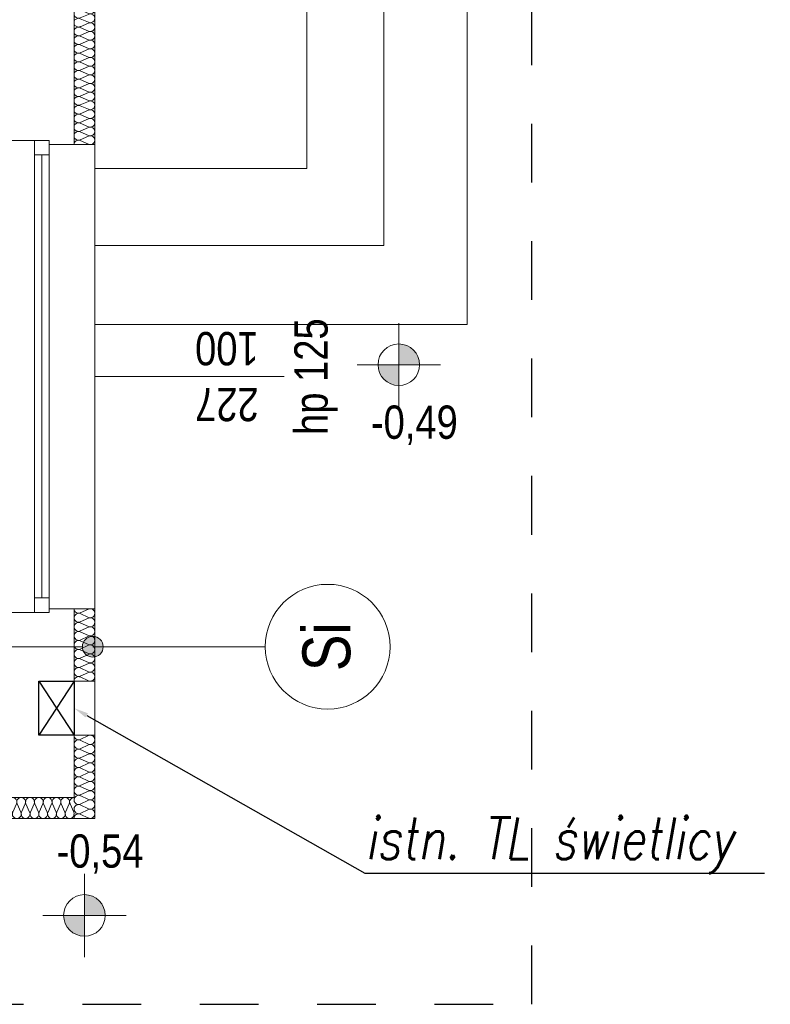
# Model space of a CAD drawing. Extents: x -631805 to -376315, y -40155 to 84873.
# Tile 205 of 256: x -472192 to -468582, y 27471 to 32205. Entities that reach past the tile are written whole.
import ezdxf
from ezdxf import colors
from ezdxf.entities.mleader import LeaderData, LeaderLine
from ezdxf.math import Vec2, Vec3

# ---------------------------------------------------------------- set-up
doc = ezdxf.new("R2010")
doc.units = 0
doc.header["$MEASUREMENT"] = 0
doc.linetypes.add('Dashed', pattern=[564.444447, 282.222223, -282.222223])
for name, color, linetype, lineweight in [('$ IE_OPISY', 7, 'Continuous', 25), ('Arch opisy_Nr_Pióra__1', 252, 'Continuous', 25), ('Arch opisy_Nr_Pióra__21', 252, 'Continuous', 9), ('INSTALACJA IE_Nr_Pióra__88', 252, 'Continuous', 20), ('Inwent Izolacje_Nr_Pióra__2', 252, 'Continuous', 13), ('INWENT RZĘDNE_Nr_Pióra__21', 252, 'Continuous', 9), ('INWENT. OKNA_Nr_Pióra__21', 252, 'Continuous', 9), ('INWENT. OKNA_Nr_Pióra__5', 252, 'Continuous', 13), ('INWENT.ŚCIANY_Nr_Pióra__1', 252, 'Continuous', 25), ('INWENT.ŚCIANY_Nr_Pióra__20', 252, 'Continuous', 60), ('INWENT.ŚCIANY_Nr_Pióra__21', 252, 'Continuous', 9), ('INWENT.ŚCIANY_Nr_Pióra__3', 252, 'Continuous', 13), ('Istniejące schody_Nr_Pióra__21', 252, 'Continuous', 9)]:
    doc.layers.add(name, color=color, linetype=linetype, lineweight=lineweight)
for name, color, linetype in [('Arch opisy', 252, 'Continuous'), ('Inwent Izolacje', 252, 'Continuous'), ('INWENT RZĘDNE', 252, 'Continuous')]:
    doc.layers.add(name, color=color, linetype=linetype)
doc.styles.add('GENERATED_STYLE_1', font='ARIALN.TTF')
doc.styles.add('GENERATED_STYLE_5', font='ARIALN.TTF')
doc.styles.add('ROMANS', font='romans.shx', dxfattribs={"width": 0.85})

# ---------------------------------------------------------------- blocks, each defined once
blk = doc.blocks.new('Izolacja cieplna 14_152', base_point=(-471930.2, 32859.5))
at = {"layer": 'Inwent Izolacje_Nr_Pióra__2', "linetype": 'Continuous'}
for p, q in [((-471860, 32857.8), (-471900.4, 32840.4)), ((-471900.4, 32836.9), (-471860, 32819.5)), ((-471860, 32815.9), (-471900.4, 32798.5)), ((-471900.4, 32795), (-471860, 32777.6)), ((-471860, 32774.1), (-471900.4, 32756.7)), ((-471900.4, 32753.2), (-471860, 32735.8)), ((-471860, 32732.3), (-471900.4, 32714.9)), ((-471900.4, 32711.4), (-471860, 32694)), ((-471860, 32690.4), (-471900.4, 32673)), ((-471900.4, 32669.5), (-471860, 32652.1)), ((-471860, 32648.6), (-471900.4, 32631.2)), ((-471900.4, 32627.7), (-471860, 32610.3)), ((-471860, 32606.8), (-471900.4, 32589.4)), ((-471900.4, 32585.9), (-471860, 32568.5)), ((-471860, 32564.9), (-471900.4, 32547.5)), ((-471900.4, 32544), (-471860, 32526.6)), ((-471860, 32523.1), (-471900.4, 32505.7)), ((-471900.4, 32502.2), (-471860, 32484.8)), ((-471860, 32481.3), (-471900.4, 32463.9)), ((-471900.4, 32460.4), (-471860, 32443)), ((-471860, 32439.4), (-471900.4, 32422)), ((-471900.4, 32418.5), (-471860, 32401.1)), ((-471860, 32397.6), (-471900.4, 32380.2)), ((-471900.4, 32376.7), (-471860, 32359.3)), ((-471860, 32355.8), (-471900.4, 32338.4)), ((-471900.4, 32334.9), (-471860, 32317.5)), ((-471860, 32313.9), (-471900.4, 32296.5)), ((-471900.4, 32293), (-471860, 32275.6)), ((-471860, 32272.1), (-471900.4, 32254.7)), ((-471900.4, 32251.2), (-471860, 32233.8)), ((-471860, 32230.3), (-471900.4, 32212.9)), ((-471900.4, 32209.4), (-471860, 32192)), ((-471860, 32188.4), (-471900.4, 32171)), ((-471900.4, 32167.5), (-471860, 32150.1)), ((-471860, 32146.6), (-471900.4, 32129.2)), ((-471900.4, 32125.7), (-471860, 32108.3)), ((-471860, 32104.8), (-471900.4, 32087.4)), ((-471900.4, 32083.9), (-471860, 32066.5)), ((-471860, 32062.9), (-471900.4, 32045.5)), ((-471900.4, 32042), (-471860, 32024.6)), ((-471860, 32021.1), (-471900.4, 32003.7)), ((-471900.4, 32000.2), (-471860, 31982.8)), ((-471860, 31979.3), (-471900.4, 31961.9)), ((-471900.4, 31958.4), (-471860, 31941)), ((-471860, 31937.4), (-471900.4, 31920)), ((-471900.4, 31916.5), (-471860, 31899.1)), ((-471860, 31895.6), (-471900.4, 31878.2)), ((-471900.4, 31874.7), (-471860, 31857.3)), ((-471860, 31853.8), (-471900.4, 31836.4)), ((-471900.4, 31832.9), (-471860, 31815.5)), ((-471860, 31811.9), (-471900.4, 31794.5)), ((-471900.4, 31791), (-471860, 31773.6)), ((-471860, 31770.1), (-471900.4, 31752.7)), ((-471900.4, 31749.2), (-471860, 31731.8)), ((-471860, 31728.3), (-471900.4, 31710.9)), ((-471900.4, 31707.4), (-471860, 31690)), ((-471860, 31686.4), (-471900.4, 31669)), ((-471900.4, 31665.5), (-471860, 31648.1)), ((-471860, 31644.6), (-471900.4, 31627.2)), ((-471900.4, 31623.7), (-471860, 31606.3))]:
    blk.add_line(p, q, dxfattribs=at)
for centre, start_param, end_param in [((-471908.9, 32859.5), 3.141593, 5.125182), ((-471851.5, 32838.6), 4.299595, 8.266775), ((-471908.9, 32817.7), 1.158004, 5.125183), ((-471851.5, 32796.8), 4.299595, 8.266775), ((-471908.9, 32775.9), 1.158004, 5.125183), ((-471851.5, 32755), 4.299595, 8.266775), ((-471908.9, 32734), 1.158004, 5.125183), ((-471908.9, 32692.2), 1.158004, 5.125183), ((-471851.5, 32713.1), 4.299595, 8.266775), ((-471908.9, 32650.4), 1.158004, 5.125183), ((-471851.5, 32671.3), 4.299595, 8.266775), ((-471908.9, 32608.5), 1.158004, 5.125183), ((-471851.5, 32629.5), 4.299595, 8.266775), ((-471908.9, 32566.7), 1.158004, 5.125183), ((-471851.5, 32587.6), 4.299595, 8.266775), ((-471908.9, 32524.9), 1.158004, 5.125183), ((-471851.5, 32545.8), 4.299595, 8.266775), ((-471851.5, 32504), 4.299595, 8.266775), ((-471908.9, 32483), 1.158004, 5.125183), ((-471851.5, 32462.1), 4.299595, 8.266775), ((-471908.9, 32441.2), 1.158004, 5.125183), ((-471851.5, 32420.3), 4.299595, 8.266775), ((-471908.9, 32399.4), 1.158004, 5.125183), ((-471908.9, 32357.5), 1.158004, 5.125183), ((-471851.5, 32378.5), 4.299595, 8.266775), ((-471908.9, 32315.7), 1.158004, 5.125183), ((-471851.5, 32336.6), 4.299595, 8.266775), ((-471908.9, 32273.9), 1.158004, 5.125183), ((-471851.5, 32294.8), 4.299595, 8.266775), ((-471908.9, 32232), 1.158004, 5.125183), ((-471851.5, 32253), 4.299595, 8.266775), ((-471908.9, 32190.2), 1.158004, 5.125183), ((-471851.5, 32211.1), 4.299595, 8.266775), ((-471851.5, 32169.3), 4.299595, 8.266775), ((-471908.9, 32148.4), 1.158004, 5.125183), ((-471851.5, 32127.5), 4.299595, 8.266775), ((-471908.9, 32106.5), 1.158004, 5.125183), ((-471851.5, 32085.6), 4.299595, 8.266775), ((-471908.9, 32064.7), 1.158004, 5.125183), ((-471851.5, 32043.8), 4.299595, 8.266775), ((-471908.9, 32022.9), 1.158004, 5.125183), ((-471908.9, 31981), 1.158004, 5.125183), ((-471851.5, 32002), 4.299595, 8.266775), ((-471908.9, 31939.2), 1.158004, 5.125183), ((-471851.5, 31960.1), 4.299595, 8.266775), ((-471908.9, 31897.4), 1.158004, 5.125183), ((-471851.5, 31918.3), 4.299595, 8.266775), ((-471908.9, 31855.5), 1.158004, 5.125183), ((-471851.5, 31876.5), 4.299595, 8.266775), ((-471908.9, 31813.7), 1.158004, 5.125183), ((-471851.5, 31834.6), 4.299595, 8.266775), ((-471851.5, 31792.8), 4.299595, 8.266775), ((-471908.9, 31771.9), 1.158004, 5.125183), ((-471851.5, 31751), 4.299595, 8.266775), ((-471908.9, 31730), 1.158004, 5.125183), ((-471851.5, 31709.1), 4.299595, 8.266775), ((-471908.9, 31688.2), 1.158004, 5.125183), ((-471851.5, 31667.3), 4.299595, 8.266775), ((-471908.9, 31646.4), 1.158004, 5.125183), ((-471908.9, 31604.5), 1.158004, 3.141593), ((-471851.5, 31625.5), 4.299595, 8.266775)]:
    blk.add_ellipse(centre, major_axis=(21.3, 0), ratio=0.98349, start_param=start_param, end_param=end_param, dxfattribs=at)
blk = doc.blocks.new('Izolacja cieplna 14_153', base_point=(-471930.2, 29372.5))
at = {"layer": 'Inwent Izolacje_Nr_Pióra__2', "linetype": 'Continuous'}
for p, q in [((-471860, 29370.7), (-471900.4, 29352.6)), ((-471900.4, 29349), (-471860, 29330.9)), ((-471860, 29327.2), (-471900.4, 29309.1)), ((-471900.4, 29305.5), (-471860, 29287.4)), ((-471860, 29283.7), (-471900.4, 29265.6)), ((-471900.4, 29262), (-471860, 29243.9)), ((-471860, 29240.2), (-471900.4, 29222.1)), ((-471900.4, 29218.5), (-471860, 29200.4)), ((-471860, 29196.7), (-471900.4, 29178.6)), ((-471900.4, 29175), (-471860, 29156.9)), ((-471860, 29153.2), (-471900.4, 29135.1)), ((-471900.4, 29131.5), (-471860, 29113.4)), ((-471860, 29109.7), (-471900.4, 29091.6)), ((-471900.4, 29088), (-471860, 29069.9)), ((-471860, 29066.2), (-471900.4, 29048.1)), ((-471900.4, 29044.5), (-471860, 29026.4))]:
    blk.add_line(p, q, dxfattribs=at)
for centre, start_param, end_param in [((-471908.9, 29329), 2.7288, 6.695979), ((-471908.9, 29372.5), 4.712389, 6.695979), ((-471851.5, 29350.8), 5.870392, 9.837571), ((-471908.9, 29285.5), 2.7288, 6.695979), ((-471851.5, 29307.3), 5.870392, 9.837571), ((-471908.9, 29242), 2.7288, 6.695979), ((-471851.5, 29263.8), 5.870392, 9.837571), ((-471908.9, 29198.5), 2.7288, 6.695979), ((-471851.5, 29220.3), 5.870392, 9.837571), ((-471908.9, 29155), 2.7288, 6.695979), ((-471851.5, 29176.8), 5.870392, 9.837571), ((-471908.9, 29111.5), 2.7288, 6.695979), ((-471851.5, 29133.3), 5.870392, 9.837571), ((-471851.5, 29089.8), 5.870392, 9.837571), ((-471908.9, 29068), 2.7288, 6.695979), ((-471851.5, 29046.3), 5.870392, 9.837571), ((-471908.9, 29024.5), 2.7288, 4.712389)]:
    blk.add_ellipse(centre, major_axis=(0, -21.7), ratio=0.97783, start_param=start_param, end_param=end_param, dxfattribs=at)
blk = doc.blocks.new('Izolacja cieplna 14_154', base_point=(-471930.2, 28764.5))
at = {"layer": 'Inwent Izolacje_Nr_Pióra__2', "linetype": 'Continuous'}
for p, q in [((-471860, 28762.7), (-471900.4, 28744.2)), ((-471900.4, 28740.5), (-471860, 28722)), ((-471860, 28718.2), (-471900.4, 28699.7)), ((-471900.4, 28696), (-471860, 28677.5)), ((-471860, 28673.8), (-471900.4, 28655.3)), ((-471900.4, 28651.6), (-471860, 28633.1)), ((-471860, 28629.3), (-471900.4, 28610.9)), ((-471900.4, 28607.1), (-471860, 28588.6)), ((-471860, 28584.9), (-471900.4, 28566.4)), ((-471900.4, 28562.7), (-471860, 28544.2)), ((-471860, 28540.5), (-471900.4, 28522)), ((-471900.4, 28518.2), (-471860, 28499.7)), ((-471860, 28496), (-471900.4, 28477.5)), ((-471900.4, 28473.8), (-471860, 28455.3)), ((-471860, 28451.6), (-471900.4, 28433.1)), ((-471900.4, 28429.3), (-471860, 28410.9)), ((-471860, 28407.1), (-471900.4, 28388.6)), ((-471900.4, 28384.9), (-471860, 28366.4))]:
    blk.add_line(p, q, dxfattribs=at)
for centre, start_param, end_param in [((-471908.9, 28720.1), 2.7288, 6.695979), ((-471908.9, 28764.5), 4.712389, 6.695979), ((-471851.5, 28742.3), 5.870392, 9.837571), ((-471908.9, 28675.7), 2.7288, 6.695979), ((-471851.5, 28697.9), 5.870392, 9.837571), ((-471908.9, 28631.2), 2.7288, 6.695979), ((-471851.5, 28653.4), 5.870392, 9.837571), ((-471908.9, 28586.8), 2.7288, 6.695979), ((-471851.5, 28609), 5.870392, 9.837571), ((-471908.9, 28542.3), 2.7288, 6.695979), ((-471851.5, 28564.5), 5.870392, 9.837571), ((-471908.9, 28497.9), 2.7288, 6.695979), ((-471851.5, 28520.1), 5.870392, 9.837571), ((-471851.5, 28475.7), 5.870392, 9.837571), ((-471908.9, 28453.4), 2.7288, 6.695979), ((-471851.5, 28431.2), 5.870392, 9.837571), ((-471908.9, 28409), 2.7288, 6.695979), ((-471851.5, 28386.8), 5.870392, 9.837571), ((-471908.9, 28364.5), 2.7288, 4.712389)]:
    blk.add_ellipse(centre, major_axis=(0, -22.2), ratio=0.957051, start_param=start_param, end_param=end_param, dxfattribs=at)
blk = doc.blocks.new('Izolacja cieplna 14_155', base_point=(-471930.2, 28464.5))
at = {"layer": 'Inwent Izolacje_Nr_Pióra__2', "linetype": 'Continuous'}
for p, q in [((-475680.8, 28434.7), (-475698.4, 28394.3)), ((-475659.6, 28394.3), (-475677.2, 28434.7)), ((-475638.4, 28434.7), (-475656, 28394.3)), ((-475617.2, 28394.3), (-475634.9, 28434.7)), ((-475596.1, 28434.7), (-475613.7, 28394.3)), ((-475574.9, 28394.3), (-475592.5, 28434.7)), ((-475553.7, 28434.7), (-475571.3, 28394.3)), ((-475532.5, 28394.3), (-475550.1, 28434.7)), ((-475511.3, 28434.7), (-475529, 28394.3)), ((-475490.2, 28394.3), (-475507.8, 28434.7)), ((-475469, 28434.7), (-475486.6, 28394.3)), ((-475447.8, 28394.3), (-475465.4, 28434.7)), ((-475426.6, 28434.7), (-475444.2, 28394.3)), ((-475405.4, 28394.3), (-475423.1, 28434.7)), ((-475384.3, 28434.7), (-475401.9, 28394.3)), ((-475363.1, 28394.3), (-475380.7, 28434.7)), ((-475341.9, 28434.7), (-475359.5, 28394.3)), ((-475320.7, 28394.3), (-475338.4, 28434.7)), ((-475299.5, 28434.7), (-475317.2, 28394.3)), ((-475278.4, 28394.3), (-475296, 28434.7)), ((-475257.2, 28434.7), (-475274.8, 28394.3)), ((-475236, 28394.3), (-475253.6, 28434.7)), ((-475214.8, 28434.7), (-475232.5, 28394.3)), ((-475193.7, 28394.3), (-475211.3, 28434.7)), ((-475172.5, 28434.7), (-475190.1, 28394.3)), ((-475151.3, 28394.3), (-475168.9, 28434.7)), ((-475130.1, 28434.7), (-475147.7, 28394.3)), ((-475108.9, 28394.3), (-475126.6, 28434.7)), ((-475087.8, 28434.7), (-475105.4, 28394.3)), ((-475066.6, 28394.3), (-475084.2, 28434.7)), ((-475045.4, 28434.7), (-475063, 28394.3)), ((-475024.2, 28394.3), (-475041.8, 28434.7)), ((-475003, 28434.7), (-475020.7, 28394.3)), ((-474981.9, 28394.3), (-474999.5, 28434.7)), ((-474960.7, 28434.7), (-474978.3, 28394.3)), ((-474939.5, 28394.3), (-474957.1, 28434.7)), ((-474918.3, 28434.7), (-474935.9, 28394.3)), ((-474897.1, 28394.3), (-474914.8, 28434.7)), ((-474876, 28434.7), (-474893.6, 28394.3)), ((-474854.8, 28394.3), (-474872.4, 28434.7)), ((-474833.6, 28434.7), (-474851.2, 28394.3)), ((-474812.4, 28394.3), (-474830, 28434.7)), ((-474791.2, 28434.7), (-474808.9, 28394.3)), ((-474770.1, 28394.3), (-474787.7, 28434.7)), ((-474748.9, 28434.7), (-474766.5, 28394.3)), ((-474727.7, 28394.3), (-474745.3, 28434.7)), ((-474706.5, 28434.7), (-474724.1, 28394.3)), ((-474685.3, 28394.3), (-474703, 28434.7)), ((-474664.2, 28434.7), (-474681.8, 28394.3)), ((-474643, 28394.3), (-474660.6, 28434.7)), ((-474621.8, 28434.7), (-474639.4, 28394.3)), ((-474600.6, 28394.3), (-474618.2, 28434.7)), ((-474579.4, 28434.7), (-474597.1, 28394.3)), ((-474558.3, 28394.3), (-474575.9, 28434.7)), ((-474537.1, 28434.7), (-474554.7, 28394.3)), ((-474515.9, 28394.3), (-474533.5, 28434.7)), ((-474494.7, 28434.7), (-474512.3, 28394.3)), ((-474473.5, 28394.3), (-474491.2, 28434.7)), ((-474452.4, 28434.7), (-474470, 28394.3)), ((-474431.2, 28394.3), (-474448.8, 28434.7)), ((-474410, 28434.7), (-474427.6, 28394.3)), ((-474388.8, 28394.3), (-474406.4, 28434.7)), ((-474367.6, 28434.7), (-474385.3, 28394.3)), ((-474346.5, 28394.3), (-474364.1, 28434.7)), ((-474325.3, 28434.7), (-474342.9, 28394.3)), ((-474304.1, 28394.3), (-474321.7, 28434.7)), ((-474282.9, 28434.7), (-474300.5, 28394.3)), ((-474261.7, 28394.3), (-474279.4, 28434.7)), ((-474240.6, 28434.7), (-474258.2, 28394.3)), ((-474219.4, 28394.3), (-474237, 28434.7)), ((-474198.2, 28434.7), (-474215.8, 28394.3)), ((-474177, 28394.3), (-474194.6, 28434.7)), ((-474155.8, 28434.7), (-474173.5, 28394.3)), ((-474134.7, 28394.3), (-474152.3, 28434.7)), ((-474113.5, 28434.7), (-474131.1, 28394.3)), ((-474092.3, 28394.3), (-474109.9, 28434.7)), ((-474071.1, 28434.7), (-474088.7, 28394.3)), ((-474049.9, 28394.3), (-474067.6, 28434.7)), ((-474028.8, 28434.7), (-474046.4, 28394.3)), ((-474007.6, 28394.3), (-474025.2, 28434.7)), ((-473986.4, 28434.7), (-474004, 28394.3)), ((-473965.2, 28394.3), (-473982.8, 28434.7)), ((-473944, 28434.7), (-473961.7, 28394.3)), ((-473922.9, 28394.3), (-473940.5, 28434.7)), ((-473901.7, 28434.7), (-473919.3, 28394.3)), ((-473880.5, 28394.3), (-473898.1, 28434.7)), ((-473859.3, 28434.7), (-473876.9, 28394.3)), ((-473838.1, 28394.3), (-473855.8, 28434.7)), ((-473817, 28434.7), (-473834.6, 28394.3)), ((-473795.8, 28394.3), (-473813.4, 28434.7)), ((-473774.6, 28434.7), (-473792.2, 28394.3)), ((-473753.4, 28394.3), (-473771, 28434.7)), ((-473732.2, 28434.7), (-473749.9, 28394.3)), ((-473711.1, 28394.3), (-473728.7, 28434.7)), ((-473689.9, 28434.7), (-473707.5, 28394.3)), ((-473668.7, 28394.3), (-473686.3, 28434.7)), ((-473647.5, 28434.7), (-473665.1, 28394.3)), ((-473626.3, 28394.3), (-473644, 28434.7)), ((-473605.2, 28434.7), (-473622.8, 28394.3)), ((-473584, 28394.3), (-473601.6, 28434.7)), ((-473562.8, 28434.7), (-473580.4, 28394.3)), ((-473541.6, 28394.3), (-473559.2, 28434.7)), ((-473520.4, 28434.7), (-473538.1, 28394.3)), ((-473499.3, 28394.3), (-473516.9, 28434.7)), ((-473478.1, 28434.7), (-473495.7, 28394.3)), ((-473456.9, 28394.3), (-473474.5, 28434.7)), ((-473435.7, 28434.7), (-473453.3, 28394.3)), ((-473414.5, 28394.3), (-473432.2, 28434.7)), ((-473393.4, 28434.7), (-473411, 28394.3)), ((-473372.2, 28394.3), (-473389.8, 28434.7)), ((-473351, 28434.7), (-473368.6, 28394.3)), ((-473329.8, 28394.3), (-473347.5, 28434.7)), ((-473308.6, 28434.7), (-473326.3, 28394.3)), ((-473287.5, 28394.3), (-473305.1, 28434.7)), ((-473266.3, 28434.7), (-473283.9, 28394.3)), ((-473245.1, 28394.3), (-473262.7, 28434.7)), ((-473223.9, 28434.7), (-473241.6, 28394.3)), ((-473202.8, 28394.3), (-473220.4, 28434.7)), ((-473181.6, 28434.7), (-473199.2, 28394.3)), ((-473160.4, 28394.3), (-473178, 28434.7)), ((-473139.2, 28434.7), (-473156.8, 28394.3)), ((-473118, 28394.3), (-473135.7, 28434.7)), ((-473096.9, 28434.7), (-473114.5, 28394.3)), ((-473075.7, 28394.3), (-473093.3, 28434.7)), ((-473054.5, 28434.7), (-473072.1, 28394.3)), ((-473033.3, 28394.3), (-473050.9, 28434.7)), ((-473012.1, 28434.7), (-473029.8, 28394.3)), ((-472991, 28394.3), (-473008.6, 28434.7)), ((-472969.8, 28434.7), (-472987.4, 28394.3)), ((-472948.6, 28394.3), (-472966.2, 28434.7)), ((-472927.4, 28434.7), (-472945, 28394.3)), ((-472906.2, 28394.3), (-472923.9, 28434.7)), ((-472885.1, 28434.7), (-472902.7, 28394.3)), ((-472863.9, 28394.3), (-472881.5, 28434.7)), ((-472842.7, 28434.7), (-472860.3, 28394.3)), ((-472821.5, 28394.3), (-472839.1, 28434.7)), ((-472800.3, 28434.7), (-472818, 28394.3)), ((-472779.2, 28394.3), (-472796.8, 28434.7)), ((-472758, 28434.7), (-472775.6, 28394.3)), ((-472736.8, 28394.3), (-472754.4, 28434.7)), ((-472715.6, 28434.7), (-472733.2, 28394.3)), ((-472694.4, 28394.3), (-472712.1, 28434.7)), ((-472673.3, 28434.7), (-472690.9, 28394.3)), ((-472652.1, 28394.3), (-472669.7, 28434.7)), ((-472630.9, 28434.7), (-472648.5, 28394.3)), ((-472609.7, 28394.3), (-472627.3, 28434.7)), ((-472588.5, 28434.7), (-472606.2, 28394.3)), ((-472567.4, 28394.3), (-472585, 28434.7)), ((-472546.2, 28434.7), (-472563.8, 28394.3)), ((-472525, 28394.3), (-472542.6, 28434.7)), ((-472503.8, 28434.7), (-472521.4, 28394.3)), ((-472482.6, 28394.3), (-472500.3, 28434.7)), ((-472461.5, 28434.7), (-472479.1, 28394.3)), ((-472440.3, 28394.3), (-472457.9, 28434.7)), ((-472419.1, 28434.7), (-472436.7, 28394.3)), ((-472397.9, 28394.3), (-472415.5, 28434.7)), ((-472376.7, 28434.7), (-472394.4, 28394.3)), ((-472355.6, 28394.3), (-472373.2, 28434.7)), ((-472334.4, 28434.7), (-472352, 28394.3)), ((-472313.2, 28394.3), (-472330.8, 28434.7)), ((-472292, 28434.7), (-472309.6, 28394.3)), ((-472270.8, 28394.3), (-472288.5, 28434.7)), ((-472249.7, 28434.7), (-472267.3, 28394.3)), ((-472228.5, 28394.3), (-472246.1, 28434.7)), ((-472207.3, 28434.7), (-472224.9, 28394.3)), ((-472186.1, 28394.3), (-472203.7, 28434.7)), ((-472164.9, 28434.7), (-472182.6, 28394.3)), ((-472143.8, 28394.3), (-472161.4, 28434.7)), ((-472122.6, 28434.7), (-472140.2, 28394.3)), ((-472101.4, 28394.3), (-472119, 28434.7)), ((-472080.2, 28434.7), (-472097.8, 28394.3)), ((-472059, 28394.3), (-472076.7, 28434.7)), ((-472037.9, 28434.7), (-472055.5, 28394.3)), ((-472016.7, 28394.3), (-472034.3, 28434.7)), ((-471995.5, 28434.7), (-472013.1, 28394.3)), ((-471974.3, 28394.3), (-471991.9, 28434.7)), ((-471953.1, 28434.7), (-471970.8, 28394.3)), ((-471932, 28394.3), (-471949.6, 28434.7))]:
    blk.add_line(p, q, dxfattribs=at)
for centre, start_param, end_param in [((-475700.2, 28443.3), 1.158004, 3.141593), ((-475657.8, 28443.3), 1.158004, 5.125183), ((-475615.5, 28443.3), 1.158004, 5.125183), ((-475573.1, 28443.3), 1.158004, 5.125183), ((-475530.7, 28443.3), 1.158004, 5.125183), ((-475488.4, 28443.3), 1.158004, 5.125183), ((-475446, 28443.3), 1.158004, 5.125183), ((-475403.7, 28443.3), 1.158004, 5.125183), ((-475361.3, 28443.3), 1.158004, 5.125183), ((-475318.9, 28443.3), 1.158004, 5.125183), ((-475276.6, 28443.3), 1.158004, 5.125183), ((-475234.2, 28443.3), 1.158004, 5.125183), ((-475191.9, 28443.3), 1.158004, 5.125183), ((-475149.5, 28443.3), 1.158004, 5.125183), ((-475107.2, 28443.3), 1.158004, 5.125183), ((-475064.8, 28443.3), 1.158004, 5.125183), ((-475022.4, 28443.3), 1.158004, 5.125183), ((-474980.1, 28443.3), 1.158004, 5.125183), ((-474937.7, 28443.3), 1.158004, 5.125183), ((-474895.4, 28443.3), 1.158004, 5.125183), ((-474853, 28443.3), 1.158004, 5.125183), ((-474810.6, 28443.3), 1.158004, 5.125183), ((-474768.3, 28443.3), 1.158004, 5.125183), ((-474725.9, 28443.3), 1.158004, 5.125183), ((-474683.6, 28443.3), 1.158004, 5.125183), ((-474641.2, 28443.3), 1.158004, 5.125183), ((-474598.8, 28443.3), 1.158004, 5.125183), ((-474556.5, 28443.3), 1.158004, 5.125183), ((-474514.1, 28443.3), 1.158004, 5.125183), ((-474471.8, 28443.3), 1.158004, 5.125183), ((-474429.4, 28443.3), 1.158004, 5.125183), ((-474387, 28443.3), 1.158004, 5.125183), ((-474344.7, 28443.3), 1.158004, 5.125183), ((-474302.3, 28443.3), 1.158004, 5.125183), ((-474260, 28443.3), 1.158004, 5.125183), ((-474217.6, 28443.3), 1.158004, 5.125183), ((-474175.2, 28443.3), 1.158004, 5.125183), ((-474132.9, 28443.3), 1.158004, 5.125183), ((-474090.5, 28443.3), 1.158004, 5.125183), ((-474048.2, 28443.3), 1.158004, 5.125183), ((-474005.8, 28443.3), 1.158004, 5.125183), ((-473963.4, 28443.3), 1.158004, 5.125183), ((-473921.1, 28443.3), 1.158004, 5.125183), ((-473878.7, 28443.3), 1.158004, 5.125183), ((-473836.4, 28443.3), 1.158004, 5.125183), ((-473794, 28443.3), 1.158004, 5.125183), ((-473751.6, 28443.3), 1.158004, 5.125183), ((-473709.3, 28443.3), 1.158004, 5.125183), ((-473666.9, 28443.3), 1.158004, 5.125183), ((-473624.6, 28443.3), 1.158004, 5.125183), ((-473582.2, 28443.3), 1.158004, 5.125183), ((-473539.8, 28443.3), 1.158004, 5.125183), ((-473497.5, 28443.3), 1.158004, 5.125183), ((-473455.1, 28443.3), 1.158004, 5.125183), ((-473412.8, 28443.3), 1.158004, 5.125183), ((-473370.4, 28443.3), 1.158004, 5.125183), ((-473328.1, 28443.3), 1.158004, 5.125183), ((-473285.7, 28443.3), 1.158004, 5.125183), ((-473243.3, 28443.3), 1.158004, 5.125183), ((-473201, 28443.3), 1.158004, 5.125183), ((-473158.6, 28443.3), 1.158004, 5.125183), ((-473116.3, 28443.3), 1.158004, 5.125183), ((-473073.9, 28443.3), 1.158004, 5.125183), ((-473031.5, 28443.3), 1.158004, 5.125183), ((-472989.2, 28443.3), 1.158004, 5.125183), ((-472946.8, 28443.3), 1.158004, 5.125183), ((-472904.5, 28443.3), 1.158004, 5.125183), ((-472862.1, 28443.3), 1.158004, 5.125183), ((-472819.7, 28443.3), 1.158004, 5.125183), ((-472777.4, 28443.3), 1.158004, 5.125183), ((-472735, 28443.3), 1.158004, 5.125183), ((-472692.7, 28443.3), 1.158004, 5.125183), ((-472650.3, 28443.3), 1.158004, 5.125183), ((-472607.9, 28443.3), 1.158004, 5.125183), ((-472565.6, 28443.3), 1.158004, 5.125183), ((-472523.2, 28443.3), 1.158004, 5.125183), ((-472480.9, 28443.3), 1.158004, 5.125183), ((-472438.5, 28443.3), 1.158004, 5.125183), ((-472396.1, 28443.3), 1.158004, 5.125183), ((-472353.8, 28443.3), 1.158004, 5.125183), ((-472311.4, 28443.3), 1.158004, 5.125183), ((-472269.1, 28443.3), 1.158004, 5.125183), ((-472226.7, 28443.3), 1.158004, 5.125183), ((-472184.3, 28443.3), 1.158004, 5.125183), ((-472142, 28443.3), 1.158004, 5.125183), ((-472099.6, 28443.3), 1.158004, 5.125183), ((-472057.3, 28443.3), 1.158004, 5.125183), ((-472014.9, 28443.3), 1.158004, 5.125183), ((-471972.5, 28443.3), 1.158004, 5.125183), ((-471930.2, 28443.3), 3.141593, 5.125182), ((-475679, 28385.8), 4.299595, 8.266775), ((-475636.6, 28385.8), 4.299595, 8.266775), ((-475594.3, 28385.8), 4.299595, 8.266775), ((-475551.9, 28385.8), 4.299595, 8.266775), ((-475509.6, 28385.8), 4.299595, 8.266775), ((-475467.2, 28385.8), 4.299595, 8.266775), ((-475424.8, 28385.8), 4.299595, 8.266775), ((-475382.5, 28385.8), 4.299595, 8.266775), ((-475340.1, 28385.8), 4.299595, 8.266775), ((-475297.8, 28385.8), 4.299595, 8.266775), ((-475255.4, 28385.8), 4.299595, 8.266775), ((-475213.1, 28385.8), 4.299595, 8.266775), ((-475170.7, 28385.8), 4.299595, 8.266775), ((-475128.3, 28385.8), 4.299595, 8.266775), ((-475086, 28385.8), 4.299595, 8.266775), ((-475043.6, 28385.8), 4.299595, 8.266775), ((-475001.3, 28385.8), 4.299595, 8.266775), ((-474958.9, 28385.8), 4.299595, 8.266775), ((-474916.5, 28385.8), 4.299595, 8.266775), ((-474874.2, 28385.8), 4.299595, 8.266775), ((-474831.8, 28385.8), 4.299595, 8.266775), ((-474789.5, 28385.8), 4.299595, 8.266775), ((-474747.1, 28385.8), 4.299595, 8.266775), ((-474704.7, 28385.8), 4.299595, 8.266775), ((-474662.4, 28385.8), 4.299595, 8.266775), ((-474620, 28385.8), 4.299595, 8.266775), ((-474577.7, 28385.8), 4.299595, 8.266775), ((-474535.3, 28385.8), 4.299595, 8.266775), ((-474492.9, 28385.8), 4.299595, 8.266775), ((-474450.6, 28385.8), 4.299595, 8.266775), ((-474408.2, 28385.8), 4.299595, 8.266775), ((-474365.9, 28385.8), 4.299595, 8.266775), ((-474323.5, 28385.8), 4.299595, 8.266775), ((-474281.1, 28385.8), 4.299595, 8.266775), ((-474238.8, 28385.8), 4.299595, 8.266775), ((-474196.4, 28385.8), 4.299595, 8.266775), ((-474154.1, 28385.8), 4.299595, 8.266775), ((-474111.7, 28385.8), 4.299595, 8.266775), ((-474069.3, 28385.8), 4.299595, 8.266775), ((-474027, 28385.8), 4.299595, 8.266775), ((-473984.6, 28385.8), 4.299595, 8.266775), ((-473942.3, 28385.8), 4.299595, 8.266775), ((-473899.9, 28385.8), 4.299595, 8.266775), ((-473857.5, 28385.8), 4.299595, 8.266775), ((-473815.2, 28385.8), 4.299595, 8.266775), ((-473772.8, 28385.8), 4.299595, 8.266775), ((-473730.5, 28385.8), 4.299595, 8.266775), ((-473688.1, 28385.8), 4.299595, 8.266775), ((-473645.7, 28385.8), 4.299595, 8.266775), ((-473603.4, 28385.8), 4.299595, 8.266775), ((-473561, 28385.8), 4.299595, 8.266775), ((-473518.7, 28385.8), 4.299595, 8.266775), ((-473476.3, 28385.8), 4.299595, 8.266775), ((-473433.9, 28385.8), 4.299595, 8.266775), ((-473391.6, 28385.8), 4.299595, 8.266775), ((-473349.2, 28385.8), 4.299595, 8.266775), ((-473306.9, 28385.8), 4.299595, 8.266775), ((-473264.5, 28385.8), 4.299595, 8.266775), ((-473222.2, 28385.8), 4.299595, 8.266775), ((-473179.8, 28385.8), 4.299595, 8.266775), ((-473137.4, 28385.8), 4.299595, 8.266775), ((-473095.1, 28385.8), 4.299595, 8.266775), ((-473052.7, 28385.8), 4.299595, 8.266775), ((-473010.4, 28385.8), 4.299595, 8.266775), ((-472968, 28385.8), 4.299595, 8.266775), ((-472925.6, 28385.8), 4.299595, 8.266775), ((-472883.3, 28385.8), 4.299595, 8.266775), ((-472840.9, 28385.8), 4.299595, 8.266775), ((-472798.6, 28385.8), 4.299595, 8.266775), ((-472756.2, 28385.8), 4.299595, 8.266775), ((-472713.8, 28385.8), 4.299595, 8.266775), ((-472671.5, 28385.8), 4.299595, 8.266775), ((-472629.1, 28385.8), 4.299595, 8.266775), ((-472586.8, 28385.8), 4.299595, 8.266775), ((-472544.4, 28385.8), 4.299595, 8.266775), ((-472502, 28385.8), 4.299595, 8.266775), ((-472459.7, 28385.8), 4.299595, 8.266775), ((-472417.3, 28385.8), 4.299595, 8.266775), ((-472375, 28385.8), 4.299595, 8.266775), ((-472332.6, 28385.8), 4.299595, 8.266775), ((-472290.2, 28385.8), 4.299595, 8.266775), ((-472247.9, 28385.8), 4.299595, 8.266775), ((-472205.5, 28385.8), 4.299595, 8.266775), ((-472163.2, 28385.8), 4.299595, 8.266775), ((-472120.8, 28385.8), 4.299595, 8.266775), ((-472078.4, 28385.8), 4.299595, 8.266775), ((-472036.1, 28385.8), 4.299595, 8.266775), ((-471993.7, 28385.8), 4.299595, 8.266775), ((-471951.4, 28385.8), 4.299595, 8.266775)]:
    blk.add_ellipse(centre, major_axis=(0, -21.3), ratio=0.995861, start_param=start_param, end_param=end_param, dxfattribs=at)
blk = doc.blocks.new('Koty wysokościowe_25', base_point=(-471880.2, 27898))
at = {"layer": 'INWENT RZĘDNE_Nr_Pióra__21', "linetype": 'Continuous'}
for points in [[(-471880.2, 27898), (-471780.2, 27898), (-471787.8, 27936.2), (-471809.5, 27968.7), (-471841.9, 27990.4), (-471880.2, 27998)], [(-471880.2, 27898), (-471980.2, 27898), (-471972.6, 27859.7), (-471950.9, 27827.3), (-471918.5, 27805.6), (-471880.2, 27798)]]:
    blk.add_hatch(color=256, dxfattribs=at).paths.add_polyline_path(points, flags=0)
for p, q in [((-471880.2, 27698), (-471880.2, 28098)), ((-472080.2, 27898), (-471680.2, 27898))]:
    blk.add_line(p, q, dxfattribs=at)
blk.add_circle((-471880.2, 27898), 100, dxfattribs=at)
at = {"layer": 'INWENT RZĘDNE_Nr_Pióra__21', "insert": (-472014.1, 28098), "char_height": 160, "attachment_point": 7, "style": 'GENERATED_STYLE_1'}
blk.add_mtext('{-0,54}', dxfattribs=at)
blk = doc.blocks.new('Koty wysokościowe_26', base_point=(-470368.5, 30545.6))
at = {"layer": 'INWENT RZĘDNE_Nr_Pióra__21', "linetype": 'Continuous'}
for points in [[(-470368.5, 30545.6), (-470268.5, 30545.6), (-470276.1, 30583.8), (-470297.8, 30616.3), (-470330.3, 30638), (-470368.5, 30645.6)], [(-470368.5, 30545.6), (-470468.5, 30545.6), (-470460.9, 30507.3), (-470439.2, 30474.9), (-470406.8, 30453.2), (-470368.5, 30445.6)]]:
    blk.add_hatch(color=256, dxfattribs=at).paths.add_polyline_path(points, flags=0)
for p, q in [((-470368.5, 30345.6), (-470368.5, 30745.6)), ((-470568.5, 30545.6), (-470168.5, 30545.6))]:
    blk.add_line(p, q, dxfattribs=at)
blk.add_circle((-470368.5, 30545.6), 100, dxfattribs=at)
at = {"layer": 'INWENT RZĘDNE_Nr_Pióra__21', "insert": (-470502.5, 30159.8), "char_height": 160, "attachment_point": 7, "style": 'GENERATED_STYLE_1'}
blk.add_mtext('{-0,49}', dxfattribs=at)
blk = doc.blocks.new('Linia_97', base_point=(-472470.2, 29189.8))
at = {"layer": 'Arch opisy_Nr_Pióra__21', "linetype": 'Continuous'}
for points in [[(-472420.2, 29189.8), (-472424, 29208.9), (-472434.8, 29225.1), (-472451.1, 29236), (-472470.2, 29239.8), (-472489.3, 29236), (-472505.5, 29225.1), (-472516.4, 29208.9), (-472520.2, 29189.8), (-472516.4, 29170.6), (-472505.5, 29154.4), (-472489.3, 29143.6), (-472470.2, 29139.8), (-472451.1, 29143.6), (-472434.8, 29154.4), (-472424, 29170.6)], [(-471790.2, 29189.8), (-471794, 29208.9), (-471804.8, 29225.1), (-471821.1, 29236), (-471840.2, 29239.8), (-471859.3, 29236), (-471875.5, 29225.1), (-471886.4, 29208.9), (-471890.2, 29189.8), (-471886.4, 29170.6), (-471875.5, 29154.4), (-471859.3, 29143.6), (-471840.2, 29139.8), (-471821.1, 29143.6), (-471804.8, 29154.4), (-471794, 29170.6)]]:
    blk.add_hatch(color=256, dxfattribs=at).paths.add_polyline_path(points, flags=0)
blk.add_line((-472420.2, 29189.8), (-471890.2, 29189.8), dxfattribs=at)
for centre in [(-472470.2, 29189.8), (-471840.2, 29189.8)]:
    blk.add_circle(centre, 50, dxfattribs=at)
blk = doc.blocks.new('Linia_98', base_point=(-471840.2, 29189.8))
at = {"layer": 'Arch opisy_Nr_Pióra__21', "linetype": 'Continuous'}
blk.add_line((-471840.2, 29189.8), (-471010.4, 29189.8), dxfattribs=at)
blk.add_circle((-470710.4, 29189.8), 300, dxfattribs=at)

msp = doc.modelspace()

# ---------------------------------------------------------------- linework, layer by layer
at = {"layer": 'INSTALACJA IE_Nr_Pióra__88', "color": 0, "linetype": 'Continuous', "lineweight": 30}
for p, q in [((-472100.2, 28764.5), (-472100.2, 29024.5)), ((-471930.2, 29024.5), (-472100.2, 28764.5)), ((-472100.2, 29024.5), (-471930.2, 28764.5)), ((-471930.2, 29024.5), (-471930.2, 28764.5))]:
    msp.add_line(p, q, dxfattribs=at)
at = {"layer": 'INWENT. OKNA_Nr_Pióra__5', "color": 252, "linetype": 'Continuous', "lineweight": 15}
for p, q in [((-472120.2, 29354.5), (-472120.2, 31624.5)), ((-472120.2, 31624.5), (-472050.2, 31624.5)), ((-472050.2, 29354.5), (-472050.2, 31624.5)), ((-472120.2, 31554.5), (-472050.2, 31554.5)), ((-472085.2, 29424.5), (-472085.2, 31554.5)), ((-471830.2, 30488.5), (-470920.2, 30488.5)), ((-472120.2, 29424.5), (-472050.2, 29424.5)), ((-472120.2, 29354.5), (-472050.2, 29354.5))]:
    msp.add_line(p, q, dxfattribs=at)
at = {"layer": 'INWENT.ŚCIANY_Nr_Pióra__1', "color": 252, "linetype": 'Continuous', "lineweight": 15}
for p, q in [((-471930.2, 31604.5), (-471930.2, 32859.5)), ((-472470.2, 31624.5), (-472050.2, 31624.5)), ((-472050.2, 31624.5), (-472050.2, 31604.5)), ((-472050.2, 31604.5), (-471930.2, 31604.5)), ((-472470.2, 29354.5), (-472050.2, 29354.5)), ((-472050.2, 29354.5), (-472050.2, 29372.5)), ((-472050.2, 29372.5), (-471930.2, 29372.5)), ((-471930.2, 29372.5), (-471930.2, 29024.5)), ((-471930.2, 28764.5), (-471930.2, 28464.5)), ((-475700.2, 28464.5), (-471930.2, 28464.5))]:
    msp.add_line(p, q, dxfattribs=at)
at = {"layer": 'INWENT.ŚCIANY_Nr_Pióra__1', "color": 0, "linetype": 'Continuous', "lineweight": 30}
for p, q in [((-472100.2, 28764.5), (-472100.2, 29024.5)), ((-472100.2, 29024.5), (-471930.2, 29024.5)), ((-471930.2, 28764.5), (-472100.2, 28764.5))]:
    msp.add_line(p, q, dxfattribs=at)
at = {"layer": 'INWENT.ŚCIANY_Nr_Pióra__20', "color": 252, "linetype": 'Dashed', "lineweight": 30}
for p, q in [((-469728.7, 27470.7), (-469728.7, 39214.5)), ((-493903.7, 27470.7), (-469728.7, 27470.7))]:
    msp.add_line(p, q, dxfattribs=at)
at = {"layer": 'INWENT.ŚCIANY_Nr_Pióra__21', "color": 252, "linetype": 'Continuous', "lineweight": 15}
for p, q in [((-471830.2, 29372.5), (-471830.2, 31604.5)), ((-471930.2, 29024.5), (-471830.2, 29024.5)), ((-471930.2, 28764.5), (-471830.2, 28764.5))]:
    msp.add_line(p, q, dxfattribs=at)
at = {"layer": 'INWENT.ŚCIANY_Nr_Pióra__3', "color": 252, "linetype": 'Continuous', "lineweight": 15}
for p, q in [((-471830.2, 31604.5), (-471830.2, 32859.5)), ((-471930.2, 31604.5), (-471830.2, 31604.5)), ((-471930.2, 29372.5), (-471830.2, 29372.5)), ((-471830.2, 29372.5), (-471830.2, 28364.5)), ((-475700.2, 28364.5), (-471830.2, 28364.5))]:
    msp.add_line(p, q, dxfattribs=at)
at = {"layer": 'Istniejące schody_Nr_Pióra__21', "color": 252, "linetype": 'Continuous', "lineweight": 15}
for p, q in [((-470040.2, 36279.5), (-470040.2, 30739.5)), ((-470440.2, 35889.5), (-470440.2, 31119.5)), ((-470810.2, 35529.5), (-470810.2, 31489.5)), ((-471830.2, 31489.5), (-470810.2, 31489.5)), ((-471830.2, 31119.5), (-470440.2, 31119.5)), ((-471830.2, 30739.5), (-470040.2, 30739.5))]:
    msp.add_line(p, q, dxfattribs=at)

# ---------------------------------------------------------------- block references
at = {"layer": 'Arch opisy', "color": 252, "linetype": 'Continuous', "lineweight": 15}
for name, p in [('Linia_98', (-471840.2, 29189.8)), ('Linia_97', (-472470.2, 29189.8))]:
    msp.add_blockref(name, p, dxfattribs=at)
at = {"layer": 'Inwent Izolacje', "color": 252, "linetype": 'Continuous', "lineweight": 15}
for name, p in [('Izolacja cieplna 14_152', (-471930.2, 32859.5)), ('Izolacja cieplna 14_153', (-471930.2, 29372.5)), ('Izolacja cieplna 14_154', (-471930.2, 28764.5)), ('Izolacja cieplna 14_155', (-471930.2, 28464.5))]:
    msp.add_blockref(name, p, dxfattribs=at)
at = {"layer": 'INWENT RZĘDNE', "color": 252, "lineweight": 15}
for name, p in [('Koty wysokościowe_26', (-470368.5, 30545.6)), ('Koty wysokościowe_25', (-471880.2, 27898))]:
    msp.add_blockref(name, p, dxfattribs=at)

# ---------------------------------------------------------------- texts
at = {"layer": 'Arch opisy_Nr_Pióra__1', "color": 252, "linetype": 'Continuous', "lineweight": 15, "insert": (-470831.8, 29189.8), "char_height": 230, "attachment_point": 2, "rotation": 90, "style": 'GENERATED_STYLE_5'}
msp.add_mtext('{Si}', dxfattribs=at)
at = {"layer": 'INWENT. OKNA_Nr_Pióra__21', "color": 252, "linetype": 'Continuous', "lineweight": 15, "insert": (-470870.8, 30488.5), "char_height": 160, "attachment_point": 2, "rotation": 90, "style": 'GENERATED_STYLE_5'}
msp.add_mtext('{hp 125}', dxfattribs=at)
at = {"layer": 'INWENT. OKNA_Nr_Pióra__21', "color": 252, "linetype": 'Continuous', "lineweight": 15, "insert": (-471195.2, 30274.4), "char_height": 160, "width": 709.227, "attachment_point": 2, "rotation": 180, "line_spacing_factor": 1.007581, "style": 'GENERATED_STYLE_5'}
msp.add_mtext('{227\\P100}', dxfattribs=at)

# ---------------------------------------------------------------- leaders
at = {"layer": '$ IE_OPISY', "color": 7, "lineweight": 30}
ml = msp.add_multileader_mtext('Standard', dxfattribs=at)
ml.set_content('{\\Q10;\\W0.8;istn. TL świetlicy}', color=7, style='ROMANS')
ml.set_leader_properties()
ml.build(insert=Vec2(0, 0))
ml.multileader.update_dxf_attribs({"text_left_attachment_type": 6, "text_right_attachment_type": 6, "dogleg_length": 0.36, "arrow_head_size": 70})
ctx = ml.context
ctx.base_point, ctx.char_height, ctx.arrow_head_size, ctx.landing_gap_size, ctx.plane_origin = Vec3(-470531, 28101.5), 200, 70, 0.9, Vec3(-494458.9, 31046.1)
ctx.left_attachment, ctx.right_attachment = 6, 6
notes = []
notes.append((ctx, [(0, (1, 1, 0), (-470531.4, 28101.5), (1, 0), 0.36, [(0, [(-471930.2, 28894.5)], 0, [])])]))
ctx.mtext.insert, ctx.mtext.width, ctx.mtext.defined_height, ctx.mtext.flow_direction = Vec3(-470530.1, 28368.2), 4429.801, 382.9, 5
for ctx, leaders in notes:
    for number, flags, end, landing, length, lines in leaders:
        leader = LeaderData()
        leader.index, (leader.has_last_leader_line, leader.has_dogleg_vector, leader.attachment_direction) = number, flags
        leader.last_leader_point, leader.dogleg_vector, leader.dogleg_length = Vec3(end), Vec3(landing), length
        for number, points, colour, breaks in lines:
            line = LeaderLine()
            line.index, line.vertices, line.color, line.breaks = number, Vec3.list(points), colors.encode_raw_color(colour), breaks
            leader.lines.append(line)
        ctx.leaders.append(leader)

doc.saveas('drawing.dxf')
